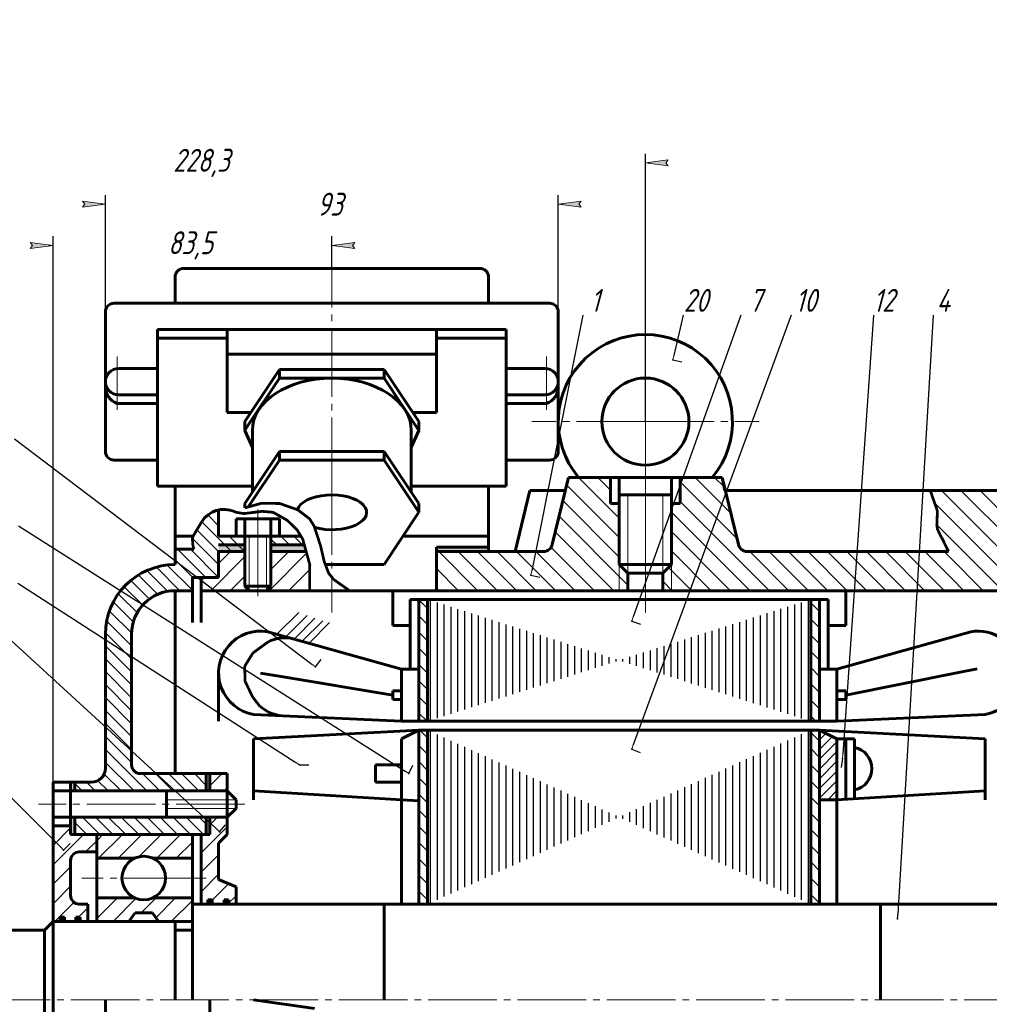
# Model space of a CAD drawing. Header units: millimetres. Extents: x 0 to 841, y 0 to 594.
# Tile 4 of 6: x 177 to 389, y 379 to 594. Entities that reach past the tile are written whole.
import ezdxf

# ---------------------------------------------------------------- set-up
doc = ezdxf.new("R2010")
doc.units = ezdxf.units.MM
for name, pattern in [('K5LT_AXLED', [19.5, 15, -1.5, 1.5, -1.5]), ('K5LT_BASIC', [0]), ('K5LT_THIN', [0])]:
    doc.linetypes.add(name, pattern=pattern)
doc.styles.add('KDIMTEXTSTYLE', font='GOST_AU.SHX', dxfattribs={"width": 0.96, "oblique": 15, "height": 5})
doc.dimstyles.new('KDIMSTYLE (1.00)', dxfattribs={"dimtxt": 5, "dimasz": 1, "dimexe": 2, "dimexo": 0, "dimgap": 1, "dimtad": 1, "dimtxsty": 'KDIMTEXTSTYLE', "dimsah": 1, "dimcen": 0, "dimdle": 1, "dimadec": 0, "dimazin": 0, "dimtfac": 0.667, "dimtmove": 0, "dimatfit": 3, "dimfxl": 1, "dimtvp": 1, "dimtfill": 1, "dimtolj": 1, "dimtzin": 0, "dimarcsym": 0})
pattern_1 = [(90, (0, 0), (-1.5, 9.18454765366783e-17), [])]
pattern_2 = [(-45, (0, 0), (1.414213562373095, 1.414213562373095), [])]
pattern_3 = [(45, (0, 0), (-2.121320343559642, 2.121320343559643), [])]

# ---------------------------------------------------------------- blocks, each defined once
blk = doc.blocks.new('U1')
at = {"color": 30, "linetype": 'K5LT_AXLED', "lineweight": 18, "true_color": 0xff8000}
for q in [(313.90622, 531.0679988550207), (289.093716, 506.2554948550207), (338.718724, 506.2554948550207), (313.90622, 481.4429908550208)]:
    blk.add_line((313.90622, 506.2554948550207), q, dxfattribs=at)
blk = doc.blocks.new('U2')
at = {"color": 30, "linetype": 'K5LT_AXLED', "lineweight": 18, "true_color": 0xff8000}
for q in [(313.90622, 531.0679988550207), (289.093716, 506.2554948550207), (338.718724, 506.2554948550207), (313.90622, 481.4429908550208)]:
    blk.add_line((313.90622, 506.2554948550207), q, dxfattribs=at)
blk = doc.blocks.new('KDIMARROW_00')
at = {"color": 0, "linetype": 'K5LT_THIN', "lineweight": 18}
blk.add_line((0, 0), (-1, 0), dxfattribs=at)
blk = doc.blocks.new('KDIMARROW_01')
blk.add_hatch(color=0).paths.add_polyline_path([(-5.000000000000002, -0.6582624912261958), (1.77635683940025e-15, 0), (-5, 0.658262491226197), (-4.5, 4.440892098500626e-16)])
at = {"color": 0, "linetype": 'K5LT_THIN', "lineweight": 18}
for p, q in [((-4.5, 5.51091059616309e-16), (-5, 0.658262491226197)), ((-5, 0.658262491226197), (1.77635683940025e-15, 0)), ((0, 0), (-5.000000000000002, -0.6582624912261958)), ((-5, -0.6582624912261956), (-4.5, 4.440892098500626e-16)), ((0, 0), (-1, 0))]:
    blk.add_line(p, q, dxfattribs=at)
blk = doc.blocks.new('U11')
at = {"true_color": 0x010101}
blk.add_hatch(color=18, dxfattribs=at).paths.add_polyline_path([(218.4020001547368, 400.911462), (219.3525211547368, 400.911462), (219.3525211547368, 401.861983), (218.4020001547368, 401.861983)])
at = {"color": 5, "linetype": 'K5LT_BASIC', "lineweight": 60, "true_color": 0x0000ff}
for p, q in [((218.4020001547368, 401.861983), (219.3525211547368, 401.861983)), ((218.4020001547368, 400.911462), (218.4020001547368, 401.861983)), ((219.3525211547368, 401.861983), (219.3525211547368, 400.911462))]:
    blk.add_line(p, q, dxfattribs=at)
blk = doc.blocks.new('U12')
at = {"true_color": 0x010101}
blk.add_hatch(color=18, dxfattribs=at).paths.add_polyline_path([(221.9637530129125, 400.911462), (222.9142740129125, 400.911462), (222.9142740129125, 401.861983), (221.9637530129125, 401.861983)])
at = {"color": 5, "linetype": 'K5LT_BASIC', "lineweight": 60, "true_color": 0x0000ff}
for p, q in [((221.9637530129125, 401.861983), (222.9142740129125, 401.861983)), ((221.9637530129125, 400.911462), (221.9637530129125, 401.861983)), ((222.9142740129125, 401.861983), (222.9142740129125, 400.911462))]:
    blk.add_line(p, q, dxfattribs=at)
blk = doc.blocks.new('U17')
at = {"true_color": 0x010101}
blk.add_hatch(color=18, dxfattribs=at).paths.add_polyline_path([(186.1571991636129, 397.109378), (187.107720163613, 397.109378), (187.107720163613, 398.059899), (186.1571991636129, 398.059899)])
at = {"color": 5, "linetype": 'K5LT_BASIC', "lineweight": 60, "true_color": 0x0000ff}
for p, q in [((186.1571991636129, 398.059899), (187.107720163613, 398.059899)), ((186.1571991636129, 397.109378), (186.1571991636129, 398.059899)), ((187.107720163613, 398.059899), (187.107720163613, 397.109378))]:
    blk.add_line(p, q, dxfattribs=at)
blk = doc.blocks.new('U18')
at = {"true_color": 0x010101}
blk.add_hatch(color=18, dxfattribs=at).paths.add_polyline_path([(189.606274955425, 397.109378), (190.556795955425, 397.109378), (190.556795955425, 398.059899), (189.606274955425, 398.059899)])
at = {"color": 5, "linetype": 'K5LT_BASIC', "lineweight": 60, "true_color": 0x0000ff}
for p, q in [((189.606274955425, 398.059899), (190.556795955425, 398.059899)), ((189.606274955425, 397.109378), (189.606274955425, 398.059899)), ((190.556795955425, 398.059899), (190.556795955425, 397.109378))]:
    blk.add_line(p, q, dxfattribs=at)

msp = doc.modelspace()

# ---------------------------------------------------------------- hatches: boundary and pattern name
h = msp.add_hatch()
h.set_pattern_fill('Металл', style=0, pattern_type=0)
h.set_pattern_definition([(-45, (0, 0), (2.121320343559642, 2.121320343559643), [])])
h.paths.add_polyline_path([(296.4240573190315, 491.210957), (293.5930486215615, 479.4646362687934), (292.615486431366, 478.1263604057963), (291.7226705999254, 477.9036630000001), (285.39059, 477.9036630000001), (279.687464, 477.9036630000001), (268.281212, 477.9036630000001), (268.281212, 474.101579), (268.281212, 473.1510579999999), (268.281212, 469.348974), (310.104136, 469.348974), (310.104136, 473.1510579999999), (308.203094, 475.0521), (308.203094, 476.9531420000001), (308.203094, 478.854184), (308.203094, 488.3593940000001), (306.302052, 488.3593940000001), (306.302052, 494.0625199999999), (302.499968, 494.0625199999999), (297.1113192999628, 494.0625199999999)])
h.paths.add_polyline_path([(334.2193913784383, 479.4646362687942), (331.3883826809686, 491.210957), (331.2195867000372, 491.210957), (330.7011207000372, 494.0625199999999), (325.312472, 494.0625199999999), (321.5103879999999, 494.0625199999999), (321.5103879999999, 488.3593940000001), (319.609346, 488.3593940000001), (319.609346, 478.854184), (319.609346, 476.9531420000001), (319.609346, 475.0521), (317.708304, 473.1510579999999), (317.708304, 469.348974), (351.92706, 469.348974), (359.5312279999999, 469.348974), (381.7410541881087, 469.348974), (380.1525595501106, 473.768874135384), (380.0644220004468, 474.34413352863), (380.1488852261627, 477.3950013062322), (380.0648779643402, 477.9036630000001), (336.0897694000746, 477.903663), (334.5982084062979, 478.62605896)])
h.paths.add_polyline_path([(381.7410541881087, 469.348974), (412.760404, 469.348974), (412.760404, 477.9036630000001), (408.95832, 477.9036630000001), (408.95832, 479.804705), (408.95832, 480.9453302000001), (401.354152, 480.9453302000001), (399.9283704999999, 482.3711117), (394.2252444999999, 482.3711117), (392.7994629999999, 483.7968932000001), (394.2252444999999, 485.2226747), (399.9283704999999, 485.2226747), (401.354152, 486.6484562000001), (408.95832, 486.6484562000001), (408.95832, 491.210957), (376.0917195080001, 491.210957), (377.6103044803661, 486.8652824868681), (377.6442725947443, 486.6447423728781), (377.5299899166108, 483.6764060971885), (377.6444342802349, 482.8431892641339), (378.255353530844, 481.5046209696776), (378.8330271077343, 480.4600791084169), (380.0657363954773, 477.9002960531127), (380.0788140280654, 475.7433307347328), (380.0655554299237, 474.3354900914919), (381.3682960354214, 470.064323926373)])
h = msp.add_hatch()
h.set_pattern_fill('Металл', style=0, pattern_type=0)
h.set_pattern_definition(pattern_2)
h.paths.add_polyline_path([(201.744742, 431.328134), (201.744742, 459.843764), (202.5363255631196, 463.6413594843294), (204.7792318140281, 466.8064357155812), (208.0998871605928, 468.8118244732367), (211.249952, 469.348974), (215.052036, 469.348974), (215.052036, 472.2005369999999), (220.755162, 472.2005369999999), (220.755162, 473.6263185), (220.755162, 475.0521), (220.755162, 477.9036630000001), (224.557246, 477.9036630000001), (226.458288, 477.9036630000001), (226.458288, 479.3294444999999), (226.458288, 481.2304865), (224.557246, 481.2304865), (220.755162, 481.2304865), (220.755162, 486.9699022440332), (218.0852344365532, 485.6147312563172), (217.0787530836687, 484.4142478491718), (215.109489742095, 481.112553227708), (215.0518325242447, 480.7529170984), (215.0810286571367, 479.563338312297), (215.3611241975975, 478.3789234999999), (215.052036, 478.3789234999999), (211.249952, 478.3789234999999), (211.249952, 476.9531420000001), (211.249952, 475.0520999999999), (206.3979703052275, 474.2573602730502), (202.0530871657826, 471.9562022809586), (198.6694023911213, 468.3891285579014), (196.6005573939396, 463.9289471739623), (196.041616, 459.843764), (196.041616, 431.328134), (196.0416159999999, 430.5677172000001), (195.2679173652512, 428.5408827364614), (193.3404276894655, 427.545166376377), (192.9999487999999, 427.5260499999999), (189.3566748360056, 427.5260499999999), (189.3566748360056, 425.625008), (218.0467772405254, 425.625008), (218.0467772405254, 429.427092), (211.249952, 429.427092), (203.645784, 429.427092), (202.1542230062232, 430.1494879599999)])
h.paths.add_polyline_path([(197.942658, 419.921882), (189.3566748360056, 419.921882), (189.3566748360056, 416.1197979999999), (192.239532, 416.1197979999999), (194.140574, 416.1197979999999), (215.052036, 416.1197979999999), (216.953078, 416.1197979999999), (218.0467772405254, 416.1197979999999), (218.0467772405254, 419.921882), (205.546826, 419.921882)])
h = msp.add_hatch()
h.set_pattern_fill('Металл', style=0, pattern_type=0)
h.set_pattern_definition(pattern_2)
h.paths.add_polyline_path([(238.3398394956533, 481.2304865), (234.062456, 481.2304865), (232.161414, 481.2304865), (232.161414, 479.3294444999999), (237.9364138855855, 479.3294444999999), (239.6380868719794, 479.3294444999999), (238.8047572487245, 481.2304865)])
h = msp.add_hatch()
h.set_pattern_fill('Металл', style=0, pattern_type=0)
h.set_pattern_definition(pattern_3)
h.paths.add_polyline_path([(226.458288, 470.299495), (226.458288, 477.9036630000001), (224.557246, 477.9036630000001), (220.755162, 477.9036630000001), (220.755162, 475.0521), (220.755162, 473.6263185), (220.755162, 472.2005369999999), (216.953078, 472.2005369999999), (216.953078, 469.348974), (227.408809, 469.348974)])
h.paths.add_polyline_path([(231.210893, 469.348974), (240.6477105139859, 469.348974), (240.6587933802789, 474.9749390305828), (240.6473047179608, 475.0548841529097), (240.0844278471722, 477.8711470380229), (240.0758439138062, 477.9036630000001), (238.192698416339, 477.9036630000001), (238.0498284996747, 477.9036630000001), (234.062456, 477.9036630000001), (232.161414, 477.9036630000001), (232.161414, 470.299495)])
at = {"true_color": 0x010101}
for points in [[(220.755162, 477.9036630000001), (226.458288, 477.9036630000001), (226.458288, 479.3294444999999), (220.755162, 479.3294444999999)], [(234.062456, 477.9036630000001), (238.0498284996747, 477.9036630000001), (240.0758439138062, 477.9036629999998), (239.6380868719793, 479.3294444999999), (237.9364138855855, 479.3294444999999), (232.161414, 479.3294444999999), (232.161414, 477.9036630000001)], [(268.281212, 477.9036630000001), (279.687464, 477.9036630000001), (279.687464, 478.854184), (268.281212, 478.854184)]]:
    msp.add_hatch(color=18, dxfattribs=at).paths.add_polyline_path(points)
h = msp.add_hatch()
h.set_pattern_fill('Металл', style=0, pattern_type=0)
h.set_pattern_definition([(-45, (0, 0), (1.767766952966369, 1.767766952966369), [])])
h.paths.add_polyline_path([(266.38017, 440.833344), (266.38017, 467.447932), (264.4791279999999, 467.447932), (264.4791279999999, 440.833344)])
h.paths.add_polyline_path([(264.4791279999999, 438.9323019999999), (264.4791279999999, 400.911462), (266.38017, 400.911462), (266.38017, 438.9323019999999)])
h.paths.add_polyline_path([(350.0260179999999, 438.9323019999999), (350.0260179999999, 400.911462), (351.92706, 400.911462), (351.92706, 438.9323019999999)])
h.paths.add_polyline_path([(350.0260179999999, 467.447932), (350.0260179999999, 440.833344), (351.92706, 440.833344), (351.92706, 467.447932)])
h = msp.add_hatch()
h.set_pattern_fill('Металл', style=0, pattern_type=0)
h.set_pattern_definition(pattern_1)
h.paths.add_polyline_path([(266.38017, 467.447932), (266.38017, 440.833344), (308.203094, 454.140638)])
h.paths.add_polyline_path([(350.0260179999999, 467.447932), (308.203094, 454.140638), (350.0260179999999, 440.833344)])
h = msp.add_hatch()
h.set_pattern_fill('Металл', style=0, pattern_type=0)
h.set_pattern_definition(pattern_1)
h.paths.add_polyline_path([(266.38017, 400.911462), (308.203094, 419.921882), (266.38017, 438.9323019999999)])
h.paths.add_polyline_path([(308.203094, 419.921882), (350.0260179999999, 400.911462), (350.0260179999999, 438.9323019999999)])
h = msp.add_hatch()
h.set_pattern_fill('Металл', style=0, pattern_type=0)
h.set_pattern_definition([(45, (0, 0), (-1.060660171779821, 1.060660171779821), [])])
h.paths.add_polyline_path([(351.92706, 438.9323019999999), (351.92706, 423.723966), (355.7291439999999, 423.723966), (355.7291439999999, 437.03126)])
h = msp.add_hatch(color=18, dxfattribs=at)
h.paths.add_polyline_path([(218.85412, 418.02084), (218.85412, 419.921882), (218.0467772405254, 419.921882), (218.0467772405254, 416.1197979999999), (218.85412, 416.1197979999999)])
h.paths.add_polyline_path([(218.0467772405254, 429.427092), (218.0467772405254, 425.625008), (218.85412, 425.625008), (218.85412, 429.427092)])
h.paths.add_polyline_path([(188.437448, 427.5260499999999), (188.437448, 425.625008), (189.3566748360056, 425.625008), (189.3566748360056, 427.5260499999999)])
h.paths.add_polyline_path([(189.3566748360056, 416.1197979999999), (189.3566748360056, 419.921882), (188.437448, 419.921882), (188.437448, 416.1197979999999)])
h = msp.add_hatch()
h.set_pattern_fill('Металл', style=0, pattern_type=0)
h.set_pattern_definition(pattern_3)
h.paths.add_polyline_path([(220.755162, 408.51563), (220.755162, 414.218756), (222.656204, 416.1197979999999), (222.656204, 419.921882), (218.85412, 419.921882), (218.85412, 418.02084), (218.85412, 416.1197979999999), (216.953078, 416.1197979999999), (216.953078, 400.911462), (218.4020001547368, 400.911462), (218.4020001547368, 401.861983), (219.3525211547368, 401.861983), (219.3525211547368, 400.911462), (220.755162, 400.911462), (221.9637530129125, 400.911462), (221.9637530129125, 401.861983), (222.9142740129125, 401.861983), (222.9142740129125, 400.911462), (224.557246, 400.911462), (224.557246, 404.713546), (220.755162, 406.3313762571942)])
h.paths.add_polyline_path([(218.85412, 429.427092), (218.85412, 425.625008), (222.656204, 425.625008), (222.656204, 429.427092)])
h = msp.add_hatch()
h.set_pattern_fill('Металл', style=0, pattern_type=0)
h.set_pattern_definition(pattern_3)
h.paths.add_polyline_path([(188.437448, 410.4166720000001), (189.1598439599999, 411.9082329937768), (190.33849, 412.317714), (192.239532, 412.317714), (194.140574, 412.317714), (194.140574, 416.1197979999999), (192.239532, 416.1197979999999), (188.437448, 416.1197979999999), (188.437448, 418.02084), (184.6353640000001, 418.02084), (184.6353640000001, 397.109378), (186.1571991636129, 397.109378), (186.1571991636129, 398.059899), (187.107720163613, 398.059899), (187.107720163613, 397.109378), (189.606274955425, 397.109378), (189.606274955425, 398.059899), (190.556795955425, 398.059899), (190.556795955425, 397.109378), (192.239532, 397.109378), (192.239532, 400.911462), (190.33849, 400.911462), (188.8469290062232, 401.6338579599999), (188.437448, 402.812504)])
h = msp.add_hatch()
h.set_pattern_fill('Металл', style=0, pattern_type=0)
h.set_pattern_definition(pattern_3)
h.paths.add_polyline_path([(215.052036, 416.1197979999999), (194.140574, 416.1197979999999), (194.140574, 412.317714), (194.140574, 410.929345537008), (201.744742, 410.929345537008), (202.4204055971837, 410.929345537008), (205.1215455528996, 411.3140674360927), (206.4054384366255, 410.929345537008), (215.052036, 410.929345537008)])
h.paths.add_polyline_path([(421.2231844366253, 410.929345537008), (426.067698, 410.929345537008), (429.869782, 410.929345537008), (429.869782, 416.1197979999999), (408.95832, 416.1197979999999), (408.95832, 412.317714), (408.95832, 410.929345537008), (414.8448289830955, 410.929345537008), (415.520492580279, 410.929345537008), (416.562488, 410.929345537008), (417.2381515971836, 410.929345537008), (419.9392915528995, 411.3140674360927)])
h = msp.add_hatch()
h.set_pattern_fill('Металл', style=0, pattern_type=0)
h.set_pattern_definition(pattern_3)
h.paths.add_polyline_path([(194.140574, 397.109378), (201.1940318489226, 397.109378), (202.5118800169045, 399.0104200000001), (204.4129220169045, 399.0104200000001), (206.3139640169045, 399.0104200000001), (207.6318121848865, 397.109378), (211.249952, 397.109378), (215.052036, 397.109378), (215.052036, 400.911462), (215.052036, 402.2998304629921), (206.4054384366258, 402.2998304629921), (203.70429848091, 401.915108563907), (202.4204055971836, 402.2998304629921), (201.744742, 402.2998304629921), (194.140574, 402.2998304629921)])
h.paths.add_polyline_path([(410.8593619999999, 397.109378), (416.0117778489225, 397.109378), (417.3296260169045, 399.0104200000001), (417.5130089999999, 399.0104200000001), (419.2306680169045, 399.0104200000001), (419.414051, 399.0104200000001), (421.1317100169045, 399.0104200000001), (422.4495581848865, 397.109378), (425.2135260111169, 397.109378), (426.067698, 397.109378), (427.9687399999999, 397.109378), (429.869782, 397.109378), (429.869782, 402.2998304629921), (426.067698, 402.2998304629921), (421.2231844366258, 402.2998304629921), (418.52204448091, 401.915108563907), (417.2381515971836, 402.2998304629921), (416.562488, 402.2998304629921), (415.520492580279, 402.2998304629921), (414.8448289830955, 402.2998304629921), (408.95832, 402.2998304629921), (408.95832, 400.911462), (408.95832, 397.109378)])

# ---------------------------------------------------------------- linework, layer by layer
at = {"color": 30, "linetype": 'K5LT_AXLED', "lineweight": 18, "true_color": 0xff8000}
for p, q in [((245.468708, 492.161478), (245.468708, 543.1269893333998)), ((198.6136457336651, 520.484188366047), (198.6136457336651, 508.8611473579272)), ((292.323770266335, 520.484188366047), (292.323770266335, 508.8611473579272)), ((313.90622, 473.1510579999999), (313.90622, 515.7431916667)), ((245.468708, 492.161478), (245.468708, 464.602178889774)), ((229.309851, 475.0521), (229.309851, 487.0441229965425)), ((229.309851, 478.3789234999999), (229.309851, 468.1750092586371)), ((308.203094, 475.0521), (308.203094, 469.348974)), ((319.609346, 475.0521), (319.609346, 469.348974)), ((313.90622, 473.1510579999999), (313.90622, 464.602178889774)), ((226.458288, 422.773445), (181.4463265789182, 422.773445)), ((215.052036, 406.6145879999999), (190.8888137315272, 406.6145879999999)), ((215.052036, 406.6145879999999), (218.0467772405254, 406.6145879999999)), ((110.4947260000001, 380), (490.703126, 380))]:
    msp.add_line(p, q, dxfattribs=at)
at = {"color": 5, "linetype": 'K5LT_BASIC', "lineweight": 60, "true_color": 0x0000ff}
for p, q in [((213.150994, 539.687528), (245.468708, 539.687528)), ((277.786422, 539.687528), (245.468708, 539.687528)), ((211.249952, 532.08336), (211.249952, 537.786486)), ((279.687464, 532.08336), (279.687464, 537.786486)), ((197.942658, 532.08336), (292.994758, 532.08336)), ((197.942658, 532.08336), (211.249952, 532.08336)), ((292.994758, 532.08336), (197.942658, 532.08336)), ((292.994758, 532.08336), (279.687464, 532.08336)), ((196.041616, 514.973982), (196.041616, 530.182318)), ((294.8958, 530.182318), (294.8958, 499.7656459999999)), ((294.8958, 514.973982), (294.8958, 530.182318)), ((207.447868, 497.864604), (207.447868, 526.380234)), ((207.447868, 526.380234), (283.489548, 526.380234)), ((207.447868, 526.380234), (222.656204, 526.380234)), ((207.447868, 526.380234), (207.447868, 524.479192)), ((283.489548, 526.380234), (207.447868, 526.380234)), ((222.656204, 526.380234), (222.656204, 508.2165606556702)), ((222.656204, 526.380234), (222.656204, 518.776066)), ((283.489548, 526.380234), (268.281212, 526.380234)), ((268.281212, 526.380234), (268.281212, 508.2165606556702)), ((268.281212, 526.380234), (268.281212, 518.776066)), ((283.489548, 526.380234), (283.489548, 497.864604)), ((283.489548, 497.864604), (283.489548, 526.380234)), ((207.447868, 524.479192), (222.656204, 524.479192)), ((283.489548, 524.479192), (268.281212, 524.479192)), ((222.656204, 520.9552098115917), (245.468708, 520.9552098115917)), ((268.281212, 520.9552098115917), (245.468708, 520.9552098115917)), ((207.447868, 517.825545), (198.893179, 517.825545)), ((207.447868, 514.973982), (207.447868, 517.825545)), ((234.062456, 517.6442336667), (226.4699634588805, 506.2554948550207)), ((245.468708, 517.6442336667), (234.062456, 517.6442336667)), ((234.062456, 517.6442336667), (234.062456, 515.7431916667)), ((245.468708, 517.6442336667), (256.87496, 517.6442336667)), ((256.87496, 517.6442336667), (264.4674525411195, 506.2554948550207)), ((256.87496, 517.6442336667), (256.87496, 515.7431916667)), ((283.489548, 517.825545), (292.044237, 517.825545)), ((196.041616, 499.7656459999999), (196.041616, 514.973982)), ((227.308809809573, 505.6127223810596), (234.062456, 515.7431916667)), ((245.468708, 515.7431916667), (234.062456, 515.7431916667)), ((245.468708, 515.7431916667), (256.87496, 515.7431916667)), ((264.4791279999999, 504.3369396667), (256.87496, 515.7431916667)), ((294.8958, 499.7656459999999), (294.8958, 514.973982)), ((207.447868, 512.122419), (198.893179, 512.122419)), ((283.489548, 512.122419), (292.044237, 512.122419)), ((207.4478680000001, 510.221377), (198.6136457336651, 510.221377)), ((283.4895479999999, 510.221377), (292.323770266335, 510.221377)), ((222.656204, 508.2165606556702), (227.7773406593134, 508.2165606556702)), ((268.281212, 508.2165606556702), (263.1600753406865, 508.2165606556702)), ((227.308809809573, 505.6127223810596), (226.458288, 504.3369396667)), ((226.4641257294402, 505.2962172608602), (226.458288, 504.3369396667)), ((226.4641257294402, 505.2962172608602), (226.4699634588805, 506.2554948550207)), ((264.4791279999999, 504.3369396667), (264.4674525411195, 506.2554948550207)), ((228.1251998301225, 500.5863880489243), (226.458288, 504.3369396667)), ((228.1251998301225, 504.3369396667), (228.1251998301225, 490.8597617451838)), ((262.8122161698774, 500.5863880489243), (264.4791279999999, 504.3369396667)), ((262.8122161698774, 504.3369396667), (262.8122161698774, 490.8597617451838)), ((234.062456, 499.7656459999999), (226.4699634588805, 488.3769071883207)), ((245.468708, 499.7656459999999), (234.062456, 499.7656459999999)), ((234.062456, 499.7656459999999), (234.062456, 497.864604)), ((245.468708, 499.7656459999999), (256.87496, 499.7656459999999)), ((256.87496, 499.7656459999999), (264.4674525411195, 488.3769071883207)), ((256.87496, 499.7656459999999), (256.87496, 497.864604)), ((207.447868, 497.864604), (197.942658, 497.864604)), ((207.447868, 492.161478), (207.447868, 497.864604)), ((227.308809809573, 487.7341347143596), (234.062456, 497.864604)), ((245.468708, 497.864604), (234.062456, 497.864604)), ((245.468708, 497.864604), (256.87496, 497.864604)), ((264.4791279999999, 486.458352), (256.87496, 497.864604)), ((292.994758, 497.864604), (283.489548, 497.864604)), ((283.489548, 497.864604), (283.489548, 492.161478)), ((283.489548, 497.864604), (292.994758, 497.864604)), ((293.5930486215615, 479.4646362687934), (297.1113192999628, 494.0625199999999)), ((313.90622, 494.0625199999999), (297.1113192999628, 494.0625199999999)), ((313.90622, 494.0625199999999), (302.499968, 494.0625199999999)), ((308.203094, 494.0625199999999), (306.302052, 494.0625199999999)), ((306.302052, 494.0625199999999), (306.302052, 488.3593940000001)), ((313.90622, 494.0625199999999), (308.203094, 494.0625199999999)), ((308.203094, 494.0625199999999), (308.203094, 475.0521)), ((308.203094, 494.0625199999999), (308.203094, 490.260436)), ((308.203094, 494.0625199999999), (308.203094, 475.0521)), ((313.90622, 494.0625199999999), (321.5103879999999, 494.0625199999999)), ((313.90622, 494.0625199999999), (319.609346, 494.0625199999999)), ((313.90622, 494.0625199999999), (330.7011207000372, 494.0625199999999)), ((313.90622, 494.0625199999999), (325.312472, 494.0625199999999)), ((313.90622, 494.0625199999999), (330.7011207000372, 494.0625199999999)), ((319.609346, 494.0625199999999), (319.609346, 475.0521)), ((319.609346, 494.0625199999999), (319.609346, 475.0521)), ((319.609346, 494.0625199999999), (319.609346, 490.260436)), ((319.609346, 494.0625199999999), (321.5103879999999, 494.0625199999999)), ((321.5103879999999, 494.0625199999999), (321.5103879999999, 488.3593940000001)), ((334.2193913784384, 479.4646362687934), (330.7011207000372, 494.0625199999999)), ((331.2195867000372, 491.210957), (330.7011207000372, 494.0625199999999)), ((211.249952, 492.161478), (207.447868, 492.161478)), ((211.249952, 476.9531420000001), (211.249952, 492.161478)), ((228.1251998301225, 492.161478), (211.249952, 492.161478)), ((279.687464, 492.161478), (262.8122161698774, 492.161478)), ((283.489548, 492.161478), (279.687464, 492.161478)), ((279.687464, 492.161478), (279.687464, 477.9036630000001)), ((288.674208, 491.210957), (285.4627914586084, 477.8862615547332)), ((296.5928532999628, 491.210957), (288.674208, 491.210957)), ((296.5928532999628, 491.210957), (294.8958, 491.210957)), ((308.203094, 490.260436), (313.90622, 490.260436)), ((308.203094, 490.260436), (308.203094, 478.854184)), ((319.609346, 490.260436), (313.90622, 490.260436)), ((319.609346, 490.260436), (319.609346, 478.854184)), ((331.2195867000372, 491.210957), (408.95832, 491.210957)), ((226.4641257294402, 487.4176295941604), (226.4699634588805, 488.3769071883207)), ((264.4791279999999, 486.458352), (264.4674525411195, 488.3769071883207)), ((306.302052, 488.3593940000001), (308.203094, 488.3593940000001)), ((321.5103879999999, 488.3593940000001), (319.609346, 488.3593940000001)), ((220.755162, 481.2304865), (220.755162, 486.9699022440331)), ((256.87496, 475.0521), (264.4791279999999, 486.458352)), ((224.557246, 481.2304865), (224.557246, 485.0325705)), ((224.557246, 485.0325705), (229.309851, 485.0325705)), ((226.458288, 481.2304865), (226.458288, 485.0325705)), ((234.062456, 485.0325705), (229.309851, 485.0325705)), ((232.161414, 481.2304865), (232.161414, 485.0325705)), ((234.062456, 481.2304865), (234.062456, 485.0325705)), ((215.1394429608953, 481.2304865), (211.249952, 481.2304865)), ((220.755162, 481.2304865), (224.557246, 481.2304865)), ((224.557246, 481.2304865), (234.062456, 481.2304865)), ((226.458288, 479.3294444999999), (226.458288, 481.2304865)), ((232.161414, 479.3294444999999), (232.161414, 481.2304865)), ((234.062456, 481.2304865), (238.3398394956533, 481.2304865)), ((238.3398394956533, 481.2304865), (238.8047572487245, 481.2304865)), ((260.9938843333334, 481.2304865), (279.687464, 481.2304865)), ((211.249952, 478.3789234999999), (215.052036, 478.3789234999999)), ((215.052036, 478.3789234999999), (215.3611241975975, 478.3789234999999)), ((220.755162, 479.3294444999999), (226.458288, 479.3294444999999)), ((220.755162, 477.9036630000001), (226.458288, 477.9036630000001)), ((220.755162, 475.0521), (220.755162, 477.9036630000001)), ((226.458288, 477.9036630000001), (220.755162, 477.9036630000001)), ((226.458288, 477.9036630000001), (220.755162, 477.9036630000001)), ((226.458288, 477.9036630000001), (224.557246, 477.9036630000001)), ((226.458288, 479.3294444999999), (226.458288, 470.299495)), ((232.161414, 479.3294444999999), (232.161414, 470.299495)), ((232.161414, 479.3294444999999), (232.161414, 474.5768395)), ((232.161414, 479.3294444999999), (237.9364138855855, 479.3294444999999)), ((232.161414, 477.9036630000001), (234.062456, 477.9036630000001)), ((232.161414, 477.9036630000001), (238.192698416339, 477.9036630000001)), ((238.0498284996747, 477.9036630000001), (232.161414, 477.9036630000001)), ((238.192698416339, 477.9036630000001), (232.161414, 477.9036630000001)), ((237.9364138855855, 479.3294444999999), (239.6380868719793, 479.3294444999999)), ((238.0498284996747, 477.9036630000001), (240.0758439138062, 477.9036630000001)), ((268.281212, 478.854184), (279.687464, 478.854184)), ((268.281212, 469.348974), (268.281212, 478.854184)), ((279.687464, 477.9036630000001), (268.281212, 477.9036630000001)), ((268.281212, 477.9036630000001), (291.7226705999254, 477.9036630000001)), ((268.281212, 477.9036630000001), (291.7226705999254, 477.9036630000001)), ((279.687464, 477.9036630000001), (285.39059, 477.9036630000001)), ((308.203094, 478.854184), (308.203094, 476.9531420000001)), ((319.609346, 478.854184), (319.609346, 476.9531420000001)), ((336.0897694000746, 477.9036630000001), (380.0648779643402, 477.9036630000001)), ((211.249952, 476.9531420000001), (211.249952, 475.0521)), ((220.755162, 473.6263185), (220.755162, 475.0521)), ((256.87496, 475.0521), (243.9711387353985, 475.0521)), ((308.203094, 475.0521), (313.90622, 475.0521)), ((308.203094, 475.0521), (310.104136, 473.1510579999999)), ((308.203094, 475.0521), (313.90622, 475.0521)), ((319.609346, 475.0521), (313.90622, 475.0521)), ((319.609346, 475.0521), (313.90622, 475.0521)), ((319.609346, 475.0521), (317.708304, 473.1510579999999)), ((220.755162, 472.2005369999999), (220.755162, 473.6263185)), ((268.281212, 473.1510579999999), (268.281212, 474.101579)), ((268.281212, 473.1510579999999), (268.281212, 469.348974)), ((310.104136, 473.1510579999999), (313.90622, 473.1510579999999)), ((310.104136, 473.1510579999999), (310.104136, 469.348974)), ((317.708304, 473.1510579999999), (313.90622, 473.1510579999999)), ((317.708304, 473.1510579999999), (317.708304, 469.348974)), ((215.052036, 469.348974), (215.052036, 472.2005369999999)), ((215.052036, 472.2005369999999), (220.755162, 472.2005369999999)), ((215.052036, 472.2005369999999), (216.953078, 472.2005369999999)), ((216.953078, 472.2005369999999), (216.953078, 462.3742021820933)), ((211.249952, 429.427092), (211.249952, 469.348974)), ((211.249952, 469.348974), (215.052036, 469.348974)), ((215.052036, 469.348974), (215.052036, 462.3742021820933)), ((216.953078, 469.348974), (227.408809, 469.348974)), ((226.458288, 470.299495), (227.408809, 469.348974)), ((226.458288, 470.299495), (232.161414, 470.299495)), ((227.408809, 469.348974), (412.760404, 469.348974)), ((231.210893, 469.348974), (232.161414, 470.299495)), ((258.7760019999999, 469.348974), (258.7760019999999, 461.7448059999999)), ((351.92706, 469.348974), (359.5312279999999, 469.348974)), ((357.630186, 469.348974), (357.630186, 461.7448059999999)), ((262.578086, 467.447932), (262.578086, 452.239596)), ((262.578086, 467.447932), (264.4791279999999, 467.447932)), ((264.4791279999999, 440.833344), (264.4791279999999, 467.447932)), ((264.4791279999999, 467.447932), (351.92706, 467.447932)), ((264.4791279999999, 440.833344), (264.4791279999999, 467.447932)), ((266.38017, 440.833344), (266.38017, 467.447932)), ((350.0260179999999, 440.833344), (350.0260179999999, 467.447932)), ((351.92706, 440.833344), (351.92706, 467.447932)), ((351.92706, 467.447932), (353.8281019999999, 467.447932)), ((353.8281019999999, 467.447932), (353.8281019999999, 452.239596)), ((231.4943392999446, 460.3991387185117), (237.22851173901, 458.7958526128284)), ((258.7760019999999, 461.7448059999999), (262.578086, 461.7448059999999)), ((357.630186, 461.7448059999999), (353.8281019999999, 461.7448059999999)), ((355.7291439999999, 452.239596), (384.9118487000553, 460.3991387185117)), ((196.041616, 431.328134), (196.041616, 459.843764)), ((201.744742, 431.328134), (201.744742, 459.843764)), ((260.677044, 452.239596), (237.22851173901, 458.7958526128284)), ((220.7588269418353, 451.4134372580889), (220.7588269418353, 440.833344)), ((264.4791279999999, 452.239596), (260.677044, 452.239596)), ((260.677044, 452.239596), (260.677044, 440.833344)), ((351.92706, 440.833344), (351.92706, 452.239596)), ((351.92706, 452.239596), (355.7291439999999, 452.239596)), ((355.7291439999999, 452.239596), (355.7291439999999, 440.833344)), ((357.630186, 446.53647), (381.8577435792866, 451.4134372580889)), ((381.8577435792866, 451.4134372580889), (386.3154115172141, 452.3107584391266)), ((234.4016402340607, 450.6168920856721), (229.9169615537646, 451.36765561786)), ((258.7760019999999, 446.53647), (234.4016402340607, 450.6168920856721)), ((258.7760019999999, 446.53647), (258.7760019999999, 447.486991)), ((258.7760019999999, 447.486991), (260.677044, 447.486991)), ((357.630186, 447.486991), (355.7291439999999, 447.486991)), ((357.630186, 446.53647), (357.630186, 447.486991)), ((258.7760019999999, 446.53647), (258.7760019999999, 445.585949)), ((258.7760019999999, 445.585949), (260.677044, 445.585949)), ((357.630186, 445.585949), (355.7291439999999, 445.585949)), ((357.630186, 446.53647), (357.630186, 445.585949)), ((228.35933, 442.3328668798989), (234.7127636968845, 442.0380713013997)), ((260.677044, 440.833344), (234.7127636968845, 442.0380713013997)), ((264.4791279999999, 440.833344), (260.677044, 440.833344)), ((264.4791279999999, 440.833344), (351.92706, 440.833344)), ((351.92706, 440.833344), (355.7291439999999, 440.833344)), ((355.7291439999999, 440.833344), (388.0468579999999, 442.3328668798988)), ((228.35933, 437.03126), (264.4791279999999, 438.9323019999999)), ((260.677044, 437.03126), (264.4791279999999, 438.9323019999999)), ((264.4791279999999, 400.911462), (264.4791279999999, 438.9323019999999)), ((264.4791279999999, 438.9323019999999), (266.38017, 438.9323019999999)), ((266.38017, 438.9323019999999), (266.38017, 400.911462)), ((266.38017, 438.9323019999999), (350.0260179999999, 438.9323019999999)), ((348.1249759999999, 438.9323019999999), (350.0260179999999, 438.9323019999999)), ((350.0260179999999, 438.9323019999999), (350.0260179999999, 400.911462)), ((351.92706, 438.9323019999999), (350.0260179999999, 438.9323019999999)), ((351.92706, 400.911462), (351.92706, 438.9323019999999)), ((355.7291439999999, 437.03126), (351.92706, 438.9323019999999)), ((388.0468579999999, 437.03126), (351.92706, 438.9323019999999)), ((228.35933, 425.625008), (228.35933, 437.03126)), ((260.677044, 400.911462), (260.677044, 437.03126)), ((355.7291439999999, 400.911462), (355.7291439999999, 437.03126)), ((355.7291439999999, 437.03126), (359.5312279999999, 437.03126)), ((357.630186, 437.03126), (357.630186, 423.8357920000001)), ((359.5312279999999, 437.03126), (359.5312279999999, 423.947618)), ((359.5312279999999, 437.03126), (359.5312279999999, 435.130218)), ((388.0468579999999, 425.625008), (388.0468579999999, 437.03126)), ((196.041616, 431.328134), (196.041616, 430.5677172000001)), ((254.973918, 427.5260499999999), (254.973918, 431.328134)), ((254.973918, 431.328134), (260.677044, 431.328134)), ((222.656204, 429.427092), (203.645784, 429.427092)), ((203.645784, 429.427092), (211.249952, 429.427092)), ((218.0467772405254, 429.427092), (218.0467772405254, 425.625008)), ((218.85412, 429.427092), (222.656204, 429.427092)), ((218.85412, 425.625008), (218.85412, 429.427092)), ((222.656204, 429.427092), (222.656204, 416.1197979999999)), ((184.6353640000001, 397.109378), (184.6353640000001, 427.5260499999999)), ((184.6353640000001, 427.5260499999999), (188.437448, 427.5260499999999)), ((188.437448, 427.5260499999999), (184.6353640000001, 427.5260499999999)), ((184.6353640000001, 427.5260499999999), (184.6353640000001, 422.773445)), ((188.437448, 425.625008), (184.6353640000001, 425.625008)), ((188.437448, 427.5260499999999), (188.437448, 416.1197979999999)), ((192.9999487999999, 427.5260499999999), (188.437448, 427.5260499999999)), ((188.437448, 427.5260499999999), (188.437448, 425.625008)), ((222.656204, 425.625008), (188.437448, 425.625008)), ((188.437448, 425.625008), (188.437448, 422.773445)), ((189.3566748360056, 427.5260499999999), (189.3566748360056, 425.625008)), ((209.34891, 425.625008), (209.34891, 422.773445)), ((222.656204, 425.625008), (224.557246, 423.723966)), ((222.656204, 422.773445), (222.656204, 425.625008)), ((228.35933, 423.723966), (228.35933, 425.625008)), ((228.35933, 425.625008), (260.677044, 423.723966)), ((260.677044, 427.5260499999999), (254.973918, 427.5260499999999)), ((260.677044, 423.723966), (260.677044, 427.5260499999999)), ((388.0468579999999, 425.625008), (355.7291439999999, 423.723966)), ((359.5312279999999, 423.947618), (359.5312279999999, 425.84866)), ((388.0468579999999, 423.723966), (388.0468579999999, 425.625008)), ((224.557246, 423.723966), (224.557246, 422.773445)), ((224.557246, 422.773445), (224.557246, 423.723966)), ((260.677044, 400.911462), (260.677044, 423.723966)), ((260.677044, 423.723966), (264.4791279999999, 423.500314)), ((355.7291439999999, 423.723966), (351.92706, 423.723966)), ((184.6353640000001, 422.773445), (184.6353640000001, 418.02084)), ((188.437448, 419.921882), (188.437448, 422.773445)), ((209.34891, 419.921882), (209.34891, 422.773445)), ((222.656204, 422.773445), (222.656204, 419.921882)), ((222.656204, 419.921882), (224.557246, 421.8229240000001)), ((224.557246, 421.8229240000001), (224.557246, 422.773445)), ((224.557246, 422.773445), (224.557246, 421.8229240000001)), ((188.437448, 419.921882), (184.6353640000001, 419.921882)), ((222.656204, 419.921882), (188.437448, 419.921882)), ((188.437448, 418.02084), (188.437448, 419.921882)), ((189.3566748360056, 419.921882), (189.3566748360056, 416.1197979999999)), ((205.546826, 419.921882), (197.942658, 419.921882)), ((218.0467772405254, 419.921882), (218.0467772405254, 416.1197979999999)), ((218.85412, 416.1197979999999), (218.85412, 419.921882)), ((188.437448, 418.02084), (184.6353640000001, 418.02084)), ((218.85412, 416.1197979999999), (218.85412, 418.02084)), ((192.239532, 416.1197979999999), (188.437448, 416.1197979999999)), ((192.239532, 416.1197979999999), (194.140574, 416.1197979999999)), ((194.140574, 412.317714), (194.140574, 416.1197979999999)), ((194.140574, 416.1197979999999), (215.052036, 416.1197979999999)), ((215.052036, 416.1197979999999), (215.052036, 397.109378)), ((216.953078, 416.1197979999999), (215.052036, 416.1197979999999)), ((216.953078, 400.911462), (216.953078, 416.1197979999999)), ((216.953078, 416.1197979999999), (218.85412, 416.1197979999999)), ((222.656204, 416.1197979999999), (220.755162, 414.218756)), ((220.755162, 408.51563), (220.755162, 414.218756)), ((192.239532, 412.317714), (190.33849, 412.317714)), ((192.239532, 412.317714), (194.140574, 412.317714)), ((194.140574, 412.317714), (194.140574, 397.109378)), ((201.744742, 410.929345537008), (194.140574, 410.929345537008)), ((201.744742, 410.929345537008), (202.4204055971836, 410.929345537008)), ((206.4054384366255, 410.929345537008), (215.052036, 410.929345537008)), ((188.437448, 410.4166720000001), (188.437448, 402.812504)), ((220.755162, 408.51563), (220.755162, 406.3313762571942)), ((224.557246, 404.713546), (220.755162, 406.3313762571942)), ((224.557246, 400.911462), (224.557246, 404.713546)), ((201.744742, 402.2998304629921), (194.140574, 402.2998304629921)), ((201.744742, 402.2998304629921), (202.4204055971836, 402.2998304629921)), ((206.4054384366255, 402.2998304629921), (215.052036, 402.2998304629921)), ((190.33849, 400.911462), (192.239532, 400.911462)), ((192.239532, 400.911462), (192.239532, 397.109378)), ((215.052036, 395.2083359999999), (215.052036, 400.911462)), ((215.052036, 400.911462), (256.87496, 400.911462)), ((215.052036, 400.911462), (216.953078, 400.911462)), ((220.755162, 400.911462), (224.557246, 400.911462)), ((256.87496, 400.911462), (256.87496, 380)), ((256.87496, 400.911462), (365.2343539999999, 400.911462)), ((256.87496, 400.911462), (260.677044, 400.911462)), ((260.677044, 400.911462), (264.4791279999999, 400.911462)), ((365.2343539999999, 400.911462), (365.2343539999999, 380)), ((365.2343539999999, 400.911462), (408.95832, 400.911462)), ((202.5118800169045, 399.0104200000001), (201.1940318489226, 397.109378)), ((204.4129220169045, 399.0104200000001), (202.5118800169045, 399.0104200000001)), ((204.4129220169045, 399.0104200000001), (202.5118800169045, 399.0104200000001)), ((204.4129220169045, 399.0104200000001), (206.3139640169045, 399.0104200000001)), ((204.4129220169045, 399.0104200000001), (206.3139640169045, 399.0104200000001)), ((206.3139640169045, 399.0104200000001), (207.6318121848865, 397.109378)), ((182.7343220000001, 395.2083359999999), (184.6353640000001, 397.109378)), ((184.6353640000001, 397.109378), (211.249952, 397.109378)), ((184.6353640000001, 397.109378), (184.6353640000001, 380)), ((211.249952, 397.109378), (211.249952, 395.2083359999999)), ((215.052036, 397.109378), (211.249952, 397.109378)), ((121.9009780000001, 395.2083359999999), (182.7343220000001, 395.2083359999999)), ((182.7343220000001, 395.2083359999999), (182.7343220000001, 380)), ((211.249952, 395.2083359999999), (215.052036, 395.2083359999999)), ((211.249952, 395.2083359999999), (211.249952, 380)), ((215.052036, 395.2083359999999), (215.052036, 380)), ((182.7343220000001, 364.791664), (182.7343220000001, 380)), ((184.6353640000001, 380), (184.6353640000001, 330.572908)), ((196.041616, 330.572908), (196.041616, 380)), ((218.85412, 281.145816), (218.85412, 380)), ((241.666624, 378.098958), (228.35933, 380))]:
    msp.add_line(p, q, dxfattribs=at)
at = {"color": 7, "linetype": 'K5LT_THIN', "lineweight": 18}
for p, q in [((310.104136, 473.1510579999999), (310.104136, 490.260436)), ((317.708304, 473.1510579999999), (317.708304, 490.260436)), ((227.408809, 479.3294444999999), (227.408809, 481.2304865)), ((231.210893, 479.3294444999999), (231.210893, 481.2304865)), ((227.408809, 479.3294444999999), (227.408809, 469.348974)), ((231.210893, 479.3294444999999), (231.210893, 469.348974)), ((233.4806437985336, 459.843764), (238.2390586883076, 464.602178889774)), ((235.4466121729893, 459.2940753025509), (240.066686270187, 463.9141493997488)), ((237.22851173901, 458.7958526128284), (241.7612049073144, 463.3285457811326)), ((239.0095627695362, 458.2978671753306), (243.4715833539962, 462.7598877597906)), ((240.6348961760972, 458.0201790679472), (244.9889192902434, 462.3742021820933)), ((240.6348961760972, 458.0201790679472), (240.4967607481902, 457.88204364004)), ((224.557246, 423.723966), (209.34891, 423.723966)), ((224.557246, 421.8229240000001), (209.34891, 421.8229240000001))]:
    msp.add_line(p, q, dxfattribs=at)
at = {"color": 5, "linetype": 'K5LT_BASIC', "true_color": 0x0000ff, "const_width": 0.6}
for points in [[(376.0917195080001, 491.210957), (377.6103044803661, 486.8652824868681), (377.6442725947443, 486.6447423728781), (377.5299899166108, 483.6764060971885), (377.6444342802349, 482.8431892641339), (378.255353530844, 481.5046209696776), (378.8330271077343, 480.4600791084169), (380.0648779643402, 477.9036630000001)], [(249.3373721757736, 469.348974), (245.8917918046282, 471.7799864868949), (244.7806081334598, 473.1560108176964), (243.808066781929, 475.7116503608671), (243.0138539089, 479.1192534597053), (241.6309333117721, 483.3833137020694), (240.6431813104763, 485.018502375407), (238.0539449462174, 486.9922312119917), (234.1439514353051, 488.3618976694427), (234.0552530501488, 488.3782061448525), (230.1181504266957, 488.4293032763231), (226.4641257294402, 487.4176295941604)], [(240.6477105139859, 469.348974), (240.6587933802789, 474.9749390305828), (240.6465591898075, 475.0599946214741), (239.1206150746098, 480.6017563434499), (237.8606558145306, 482.6610688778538), (235.7127368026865, 484.7292252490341), (232.648751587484, 486.4610021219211), (230.2449112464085, 486.6632947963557), (226.2571728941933, 486.174721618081), (224.5569069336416, 486.4584865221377), (224.4539854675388, 486.500043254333), (224.2519635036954, 486.5858115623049), (224.2197407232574, 486.6000067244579)], [(217.0787530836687, 484.4142478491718), (215.109489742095, 481.112553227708), (215.0518325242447, 480.7529170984), (215.0810286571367, 479.563338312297), (215.3611241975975, 478.3789235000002)], [(231.5059552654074, 458.1297423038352), (228.24955346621, 455.7449964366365), (226.559176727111, 453.0319472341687), (226.4566039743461, 452.6640322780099), (226.5310660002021, 449.5809926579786), (228.171560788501, 446.1696480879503), (229.1698303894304, 444.8311688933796)]]:
    msp.add_lwpolyline(points, dxfattribs=at)
at = {"color": 5, "linetype": 'K5LT_BASIC', "lineweight": 60, "true_color": 0x0000ff}
for centre, radius in [((313.90622, 506.2554948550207), 9.50521), ((204.4129220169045, 406.6145879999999), 4.752605)]:
    msp.add_circle(centre, radius, dxfattribs=at)
for centre, radius, start, end in [((213.150994, 537.786486), 1.901042, 90, 180), ((277.786422, 537.786486), 1.901042, 0, 90), ((197.942658, 530.182318), 1.901042, 90, 180), ((292.994758, 530.182318), 1.901042, 0, 90), ((313.90622, 506.2554948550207), 19.01042, 320.104918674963, 219.895081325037), ((198.893179, 514.973982), 2.851563, 90, 180), ((292.044237, 514.973982), 2.851563, 0, 90), ((199.9424147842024, 513.8897805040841), 3.901642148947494, 178.8086771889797, 250.088601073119), ((198.893179, 514.973982), 2.851563, 180, 270), ((292.044237, 514.973982), 2.851563, 270, 0), ((290.9950012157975, 513.8897805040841), 3.901642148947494, 289.911398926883, 1.191322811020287), ((197.942658, 499.7656459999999), 1.901042, 180, 270), ((292.994758, 499.7656459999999), 1.901042, 270, 0), ((221.9109380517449, 481.3851168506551), 5.703125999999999, 66.11945767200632, 147.9178117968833), ((291.7226705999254, 479.804705), 1.901042, 270, 349.6951535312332), ((336.0897694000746, 479.804705), 1.901042, 190.3048464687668, 270), ((211.249952, 459.843764), 15.208336, 90, 180), ((211.249952, 459.843764), 9.50521, 90, 180), ((229.9268346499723, 451.3660027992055), 9.168130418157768, 80.15559188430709, 260.1555918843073), ((386.4793533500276, 451.3660027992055), 9.168130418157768, 279.8444081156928, 99.84440811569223), ((235.1809033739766, 451.4725561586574), 7.604168, 74.37890139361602, 118.8998939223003), ((235.0652134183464, 449.6340669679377), 7.604168, 219.1692924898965, 267.3434149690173), ((358.600029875, 430.4894390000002), 4.733282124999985, 281.3460442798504, 78.65395572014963), ((192.9999487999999, 430.5677172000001), 3.0416672, 270, 0), ((203.645784, 431.328134), 1.901042, 180, 270), ((190.33849, 410.4166720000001), 1.901042, 90, 180), ((190.33849, 402.812504), 1.901042, 180, 270)]:
    msp.add_arc(centre, radius, start, end, dxfattribs=at)
for centre, major_axis, ratio, start_param, end_param in [((245.468708, 504.3369396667), (-17.34350816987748, 2.123897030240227e-15), 0.6576669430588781, 3.141592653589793, 6.283185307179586), ((245.468708, 486.458352), (-7.604168, 9.312112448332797e-16), 0.5, 1.056811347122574, 6.128503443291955)]:
    msp.add_ellipse(centre, major_axis=major_axis, ratio=ratio, start_param=start_param, end_param=end_param, dxfattribs=at)
for p in [(319.9270600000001, 519.723966), (288.9270600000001, 472.723966), (310.9270600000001, 462.723966), (241.9270600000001, 452.723966), (310.9270600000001, 434.723966), (356.9270600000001, 432.723966), (238.4304830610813, 431.328134), (262.2873553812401, 429.4404163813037), (220.9270600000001, 416.723966), (186.9270600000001, 412.723966), (368.9270600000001, 397.723966)]:
    msp.add_point(p)

# ---------------------------------------------------------------- block references
for name in ['U1', 'U2', 'U11', 'U12', 'U17', 'U18']:
    msp.add_blockref(name, (0, 0))

# ---------------------------------------------------------------- dimensions: what is measured, and where the dimension line sits
at = {"color": 7}
for base, p1, p2, location, text in [((119.9999360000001, 562.723966), (313.90622, 506.2554948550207), (119.9999360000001, 393.307294), (216.9999360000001, 562.723966), '\\H5.0;\\W0.965;\\Q15;\\H5.0;\\W0.965;\\Q15;\\Q15;228,3'), ((196.041616, 553.723966), (294.8958, 530.182318), (196.041616, 530.182318), (245.041616, 553.723966), '\\H5.0;\\W0.965;\\Q15;\\H5.0;\\W0.965;\\Q15;\\Q15;93'), ((184.6353640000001, 544.723966), (245.468708, 539.687528), (184.6353640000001, 397.109378), (214.6353640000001, 544.723966), '\\H5.0;\\W0.965;\\Q15;\\H5.0;\\W0.965;\\Q15;\\Q15;83,5')]:
    msp.add_linear_dim(base=base, p1=p1, p2=p2, location=location, text=text, dimstyle='KDIMSTYLE (1.00)', override={"dimexo": 0, "dimblk1": 'KDIMARROW_01', "dimblk2": 'KDIMARROW_01', "dimse1": 0, "dimse2": 0, "dimclrt": 7, "dimtolj": 1}, dxfattribs=at).render()
for base, p1, p2, angle, location, text in [((288.9270600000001, 472.723966), (300.9270600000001, 532.723966), (288.9270600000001, 472.723966), 258.69006752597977, (302.9270600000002, 532.723966), '\\H5.0;\\W0.965;\\Q15;\\H5.0;\\W0.965;\\Q15;\\Q15;1'), ((310.9270600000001, 462.723966), (335.9270600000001, 532.723966), (310.9270600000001, 462.723966), 250.34617594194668, (337.9270600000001, 532.723966), '\\H5.0;\\W0.965;\\Q15;\\H5.0;\\W0.965;\\Q15;\\Q15;7'), ((310.9270600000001, 434.723966), (346.9270600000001, 532.723966), (310.9270600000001, 434.723966), 249.8293465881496, (348.9270600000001, 532.723966), '\\H5.0;\\W0.965;\\Q15;\\H5.0;\\W0.965;\\Q15;\\Q15;10'), ((319.9270600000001, 519.723966), (322.9270600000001, 532.723966), (319.9270600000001, 519.723966), 257.0053832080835, (324.9270600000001, 532.7239659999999), '\\H5.0;\\W0.965;\\Q15;\\H5.0;\\W0.965;\\Q15;\\Q15;20'), ((356.9270600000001, 432.723966), (363.9270600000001, 532.723966), (356.9270600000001, 432.723966), 265.9958270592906, (365.9270600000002, 532.723966), '\\H5.0;\\W0.965;\\Q15;\\H5.0;\\W0.965;\\Q15;\\Q15;12'), ((368.9270600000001, 397.723966), (376.9270600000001, 532.723966), (368.9270600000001, 397.723966), 266.60866058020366, (378.9270600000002, 532.723966), '\\H5.0;\\W0.965;\\Q15;\\H5.0;\\W0.965;\\Q15;\\Q15;4'), ((416.9270600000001, 408.723966), (396.9270600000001, 532.723966), (416.9270600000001, 408.723966), 279.16234704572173, (394.9270600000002, 532.723966), '\\H5.0;\\W0.965;\\Q15;\\H5.0;\\W0.965;\\Q15;\\Q15;19'), ((241.9270600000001, 452.723966), (171.9270600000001, 505.723966), (241.9270600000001, 452.723966), 322.8690755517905, (169.9270600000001, 505.723966), '\\H5.0;\\W0.965;\\Q15;\\H5.0;\\W0.965;\\Q15;\\Q15;9'), ((262.2873553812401, 429.4404163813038), (171.9270600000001, 486.723966), (262.2873553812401, 429.4404163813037), 327.6275087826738, (169.9270600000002, 486.723966), '\\H5.0;\\W0.965;\\Q15;\\H5.0;\\W0.965;\\Q15;\\Q15;11'), ((238.4304830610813, 431.328134), (171.9270600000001, 474.223966), (238.4304830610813, 431.328134), 327.1772999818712, (169.9270600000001, 474.2239660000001), '\\H5.0;\\W0.965;\\Q15;\\H5.0;\\W0.965;\\Q15;\\Q15;16'), ((220.9270600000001, 416.723966), (171.9270600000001, 461.723966), (220.9270600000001, 416.723966), 317.43664824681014, (169.9270600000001, 461.723966), '\\H5.0;\\W0.965;\\Q15;\\H5.0;\\W0.965;\\Q15;\\Q15;14'), ((186.9270600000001, 412.723966), (171.9270600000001, 427.723966), (186.9270600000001, 412.723966), 315, (169.9270600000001, 427.723966), '\\H5.0;\\W0.965;\\Q15;\\H5.0;\\W0.965;\\Q15;\\Q15;15')]:
    msp.add_linear_dim(base=base, p1=p1, p2=p2, angle=angle, location=location, text=text, dimstyle='KDIMSTYLE (1.00)', override={"dimexo": 0, "dimtoh": 1, "dimblk1": 'KDIMARROW_00', "dimblk2": 'KDIMARROW_00', "dimse1": 0, "dimse2": 0, "dimclrt": 7, "dimtmove": 1, "dimtolj": 1}, dxfattribs=at).render()
msp.add_linear_dim(base=(119.9999360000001, 235.7239660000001), p1=(485, 380), p2=(119.9999360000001, 380), location=(302.9999360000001, 235.7239660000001), dimstyle='KDIMSTYLE (1.00)', override={"dimexo": 0, "dimpost": '\\H5.0;\\W0.965;\\Q15;<>', "dimblk1": 'KDIMARROW_01', "dimblk2": 'KDIMARROW_01', "dimse1": 0, "dimse2": 0, "dimclrt": 7, "dimtolj": 1}, dxfattribs=at).render()

doc.saveas('drawing.dxf')
